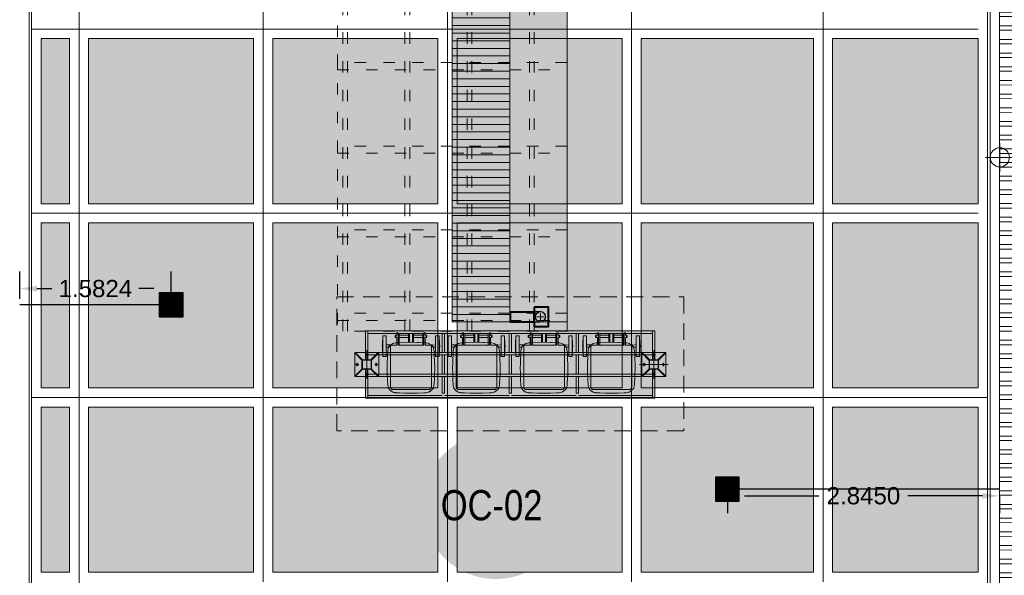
# Model space of a CAD drawing. Header units: millimetres. Extents: x -8931983 to 9630244, y 4 to 18563053.
# Tile 42 of 256: x 349123.31 to 349133.6, y 9281931.44 to 9281937.25. Entities that reach past the tile are written whole.
import ezdxf

# ---------------------------------------------------------------- set-up
doc = ezdxf.new("R2010")
doc.units = ezdxf.units.MM
for name, pattern in [('ACAD_ISO03W100', [30, 12, -18]), ('DASHDOT', [25.4, 12.7, -6.35, 0, -6.35]), ('DASHDOT2', [12.7, 6.35, -3.175, 0, -3.175]), ('DASHED2', [0.375, 0.25, -0.125])]:
    doc.linetypes.add(name, pattern=pattern)
for name, color, linetype, lineweight in [('.', 7, 'Continuous', 0), ('0_ CUNETAS', 151, 'Continuous', 5), ('0_COTAS 1', 1, 'Continuous', 5), ('0_EST. METALICA', 61, 'Continuous', 9), ('0_PROYECCIONES 1', 1, 'DASHED2', 0), ('13.-ALE_PRESENTACION', 7, 'Continuous', 0), ('CUNETAS', 5, 'Continuous', 0), ('EJES', 8, 'DASHDOT2', 9), ('G-ANNO-DIMS', 7, 'Continuous', 5), ('L-EJE', 40, 'DASHDOT', 9), ('L-FINA', 8, 'Continuous', 9), ('LEST 02', 5, 'Continuous', 20), ('LMURO ALTO', 7, 'Continuous', 40), ('LPROYECCION', 7, 'ACAD_ISO03W100', 5), ('placa', 8, 'Continuous', 9), ('SECTOR 1 - 1P - Estructura metalica 03', 3, 'Continuous', 5), ('TEXTO AMBIENTES', 7, 'Continuous', 30), ('vereda', 254, 'Continuous', 5), ('yellow', 2, 'Continuous', 20)]:
    doc.layers.add(name, color=color, linetype=linetype, lineweight=lineweight)
for name, color, linetype, lineweight, true_color in [('0_PISOS', 252, 'Continuous', 0, 0x8a8a8a), ('LHATCH', 254, 'Continuous', 5, 0xcfcfcf), ('mobiliarioPRONIED', 251, 'Continuous', 0, 0x656565), ('PISO Cemento pulido', 254, 'Continuous', 5, 0xd1d1d1), ('T. ACHURADO-0.5', 8, 'Continuous', 5, 0x7d7d7d)]:
    doc.layers.add(name, color=color, linetype=linetype, lineweight=lineweight, true_color=true_color)
for name, color, linetype in [('C-ROAD-MARK', 212, 'Continuous'), ('Lineas', 7, 'Continuous'), ('manzanas', 2, 'Continuous')]:
    doc.layers.add(name, color=color, linetype=linetype)
doc.styles.add('Cota B', font='swissck.ttf')
doc.styles.get("Standard").update_dxf_attribs({"font": 'arial.ttf'})
doc.dimstyles.get("Standard").update_dxf_attribs({"dimtxt": 0.18, "dimasz": 0.18, "dimexe": 0.18, "dimexo": 0.0625, "dimgap": 0.09, "dimtad": 0, "dimtih": 1, "dimtoh": 1, "dimdec": 4, "dimzin": 0, "dimdsep": 46, "dimtxsty": 'Standard', "dimcen": 0.09, "dimadec": 0, "dimazin": 0, "dimtfac": 1, "dimtdec": 4, "dimtofl": 0, "dimtmove": 0, "dimatfit": 3, "dimfxl": 1, "dimtolj": 1, "dimtzin": 0, "dimarcsym": 0})

# ---------------------------------------------------------------- blocks, each defined once
blk = doc.blocks.new('ABRAZADERA CNALTA PLUVIAL')
for points in [[(0, 0.065), (0, 0.105)], [(0, 0.065), (-0.04, 0.065)], [(0, 0.065), (0, 0.025)], [(0, 0.065), (0.04, 0.065)]]:
    blk.add_lwpolyline(points)
at = {"layer": 'LEST 02', "color": 250, "lineweight": 18}
blk.add_line((0.065, 0.008), (0.073, 0.008), dxfattribs=at)
blk.add_lwpolyline([(0.082, 0.003), (0.055, 0.003), (0.055, 0.065, 0.414214), (0, 0.12, 0.414214), (-0.055, 0.065), (-0.055, 0.003), (-0.082, 0.003), (-0.082, 0), (-0.052, 0), (-0.052, 0.065, -1), (0.052, 0.065), (0.052, 0), (0.082, 0)], format="xyb", close=True, dxfattribs=at)
for points in [[(-0.078, 0.003), (-0.078, 0.008), (-0.073, 0.008)], [(-0.065, 0.003), (-0.065, 0.008), (-0.073, 0.008), (-0.073, 0.003)], [(-0.065, 0.008), (-0.06, 0.008), (-0.06, 0.003)], [(0.065, 0.003), (0.065, 0.008), (0.06, 0.008), (0.06, 0.003)], [(0.078, 0.003), (0.078, 0.008), (0.073, 0.008), (0.073, 0.003)]]:
    blk.add_lwpolyline(points, dxfattribs=at)
at = {"layer": 'LEST 02'}
blk.add_circle((0, 0.065), 0.0524, dxfattribs=at)
blk = doc.blocks.new('falsaa1')
at = {"true_color": 0xffffff}
h = blk.add_hatch(color=7, dxfattribs=at)
h.dxf.hatch_style = 1
h.paths.add_polyline_path([(2294.534, 1750.568), (2294.534, 1750.418), (2294.734, 1750.418), (2294.734, 1750.568)])
at = {"layer": 'LMURO ALTO'}
blk.add_lwpolyline([(2294.534, 1750.568), (2294.734, 1750.568), (2294.734, 1750.418), (2294.534, 1750.418)], close=True, dxfattribs=at)
at = {"layer": 'LEST 02', "lineweight": 18, "rotation": 180}
blk.add_blockref('ABRAZADERA CNALTA PLUVIAL', (2294.634, 1750.568), dxfattribs=at)
blk = doc.blocks.new('GHDDDHFHD')
at = {"layer": '.'}
h = blk.add_hatch(color=256, dxfattribs=at)
h.set_gradient(color1=(199, 200, 202), color2=(199, 200, 202))
h.paths.add_polyline_path([(-133.97, 3.385), (-137.55, 3.385), (-137.55, 2.785), (-133.97, 2.785)])
h = blk.add_hatch(color=256, dxfattribs=at)
h.set_gradient(color1=(215, 235, 210), color2=(215, 235, 210))
h.paths.add_polyline_path([(-137.722, 2.785), (-137.722, 2.185), (-133.97, 2.185), (-133.97, 2.785)])
h = blk.add_hatch(color=256, dxfattribs=at)
h.set_gradient(color1=(99, 100, 102), color2=(99, 100, 102))
h.paths.add_polyline_path([(-134.07, 2.529), (-133.97, 2.529), (-133.97, 2.779), (-134.07, 2.779)])
at = {"layer": 'LHATCH', "true_color": 0x939598}
h = blk.add_hatch(dxfattribs=at)
h.set_pattern_fill('ANSI31', color=252, scale=0.025, angle=45, style=0)
h.set_pattern_definition([(90, (-150.439955, 0.78331), (-0.079375, 0), [])])
h.paths.add_polyline_path([(-133.97, 3.385), (-137.55, 3.385), (-137.55, 2.785), (-133.97, 2.785)])
at = {"layer": 'LHATCH', "color": 252, "true_color": 0x939598}
for points in [[(-137.55, 3.385), (-133.97, 3.385), (-133.97, 2.785), (-137.55, 2.785)], [(-137.722, 2.185), (-133.97, 2.185), (-133.97, 2.785), (-137.722, 2.785)]]:
    blk.add_lwpolyline(points, close=True, dxfattribs=at)
at = {"layer": 'LMURO ALTO'}
blk.add_lwpolyline([(-134.07, 2.779), (-133.97, 2.779), (-133.97, 2.529), (-134.07, 2.529), (-134.07, 2.779)], dxfattribs=at)
at = {"layer": 'LPROYECCION', "color": 252, "ltscale": 0.01, "true_color": 0x939598}
for p, q in [((-137.663, 4.585), (-133.873, 4.585)), ((-133.873, 2.185), (-133.873, 4.585)), ((-133.873, 2.185), (-137.55, 2.185))]:
    blk.add_line(p, q, dxfattribs=at)
for points in [[(-133.873, 4.529), (-137.663, 4.529)], [(-133.873, 4.479), (-137.663, 4.479)], [(-133.873, 3.879), (-137.663, 3.879)], [(-133.873, 3.829), (-137.663, 3.829)], [(-133.873, 3.229), (-146.083, 3.229)], [(-133.873, 3.179), (-146.083, 3.179)], [(-133.873, 2.579), (-137.663, 2.579)], [(-133.873, 2.529), (-137.663, 2.529)]]:
    blk.add_lwpolyline(points, dxfattribs=at)
for points in [[(-136.602, 4.585), (-136.602, 2.185), (-136.677, 2.185), (-136.677, 4.585)], [(-135.729, 4.585), (-135.729, 2.185), (-135.804, 2.185), (-135.804, 4.585)], [(-134.856, 4.585), (-134.856, 2.185), (-134.931, 2.185), (-134.931, 4.585)], [(-133.983, 4.585), (-133.983, 2.185), (-134.058, 2.185), (-134.058, 4.585)]]:
    blk.add_lwpolyline(points, close=True, dxfattribs=at)
at = {"layer": 'T. ACHURADO-0.5'}
for p, q in [((-137.122, 2.785), (-133.97, 2.785)), ((-133.97, 2.785), (-133.97, 2.185))]:
    blk.add_line(p, q, dxfattribs=at)
at = {"layer": 'manzanas'}
blk.add_blockref('falsaa1', (-2428.655, -1748.039), dxfattribs=at)
blk = doc.blocks.new('red drenaje')
at = {"layer": '0_ CUNETAS', "lineweight": 0}
h = blk.add_hatch(dxfattribs=at)
h.set_pattern_fill('ANSI32', color=256, scale=0.015, angle=135)
h.set_pattern_definition([(180, (7.4, 110.9101), (0, -0.142875), []), (180, (7.35238, 110.95773), (0, -0.142875), [])])
h.paths.add_polyline_path([(-17.48, 13.093), (-17.08, 13.093), (-17.08, 69.905), (-17.48, 69.905)])
for p, q in [((-17.58, 70.028), (-17.58, 13.093)), ((-17.48, 69.905), (-17.48, 13.6)), ((-27.62, 13.068), (-27.62, 32.247))]:
    blk.add_line(p, q, dxfattribs=at)
blk.add_lwpolyline([(-17.48, 69.905), (-17.08, 69.905), (-17.08, 13.093), (-17.48, 13.093), (-17.48, 69.905)], dxfattribs=at)
blk = doc.blocks.new('TCACHO')
at = {"layer": '0_PISOS'}
for p, q in [((332678.325, 9290361.048), (332678.325, 9290361.048)), ((332678.325, 9290361.048), (332678.361, 9290361.048)), ((332678.325, 9290361.044), (332678.325, 9290361.048)), ((332678.361, 9290361.048), (332678.325, 9290361.048)), ((332678.325, 9290361.044), (332678.325, 9290360.832)), ((332678.361, 9290361.048), (332678.361, 9290361.048)), ((332678.361, 9290361.048), (332678.361, 9290360.948)), ((332678.878, 9290361.048), (332678.878, 9290361.048)), ((332678.914, 9290361.048), (332678.878, 9290361.048)), ((332678.914, 9290361.048), (332678.878, 9290361.048)), ((332678.878, 9290361.048), (332678.878, 9290361.01)), ((332678.914, 9290361.048), (332678.914, 9290361.048)), ((332678.914, 9290360.832), (332678.914, 9290361.048)), ((332678.319, 9290360.948), (332678.319, 9290360.949)), ((332678.319, 9290360.949), (332678.322, 9290360.949)), ((332678.319, 9290360.948), (332678.322, 9290360.949)), ((332678.319, 9290360.931), (332678.319, 9290360.948)), ((332678.324, 9290360.999), (332678.322, 9290360.999)), ((332678.322, 9290360.999), (332678.322, 9290360.952)), ((332678.322, 9290360.949), (332678.322, 9290360.952)), ((332678.322, 9290360.95), (332678.322, 9290360.952)), ((332678.322, 9290360.95), (332678.322, 9290360.949)), ((332678.322, 9290360.949), (332678.322, 9290360.949)), ((332678.322, 9290360.949), (332678.322, 9290360.949)), ((332678.322, 9290360.949), (332678.322, 9290360.949)), ((332678.324, 9290360.999), (332678.325, 9290360.997)), ((332678.398, 9290360.951), (332678.361, 9290360.948)), ((332678.361, 9290360.945), (332678.361, 9290360.948)), ((332678.361, 9290360.948), (332678.361, 9290360.948)), ((332678.361, 9290360.948), (332678.361, 9290360.945)), ((332678.361, 9290360.934), (332678.361, 9290360.945)), ((332678.361, 9290360.934), (332678.361, 9290360.945)), ((332678.39, 9290360.931), (332678.399, 9290360.943)), ((332678.398, 9290360.94), (332678.39, 9290360.931)), ((332678.398, 9290360.951), (332678.405, 9290360.951)), ((332678.398, 9290360.951), (332678.402, 9290360.951)), ((332678.398, 9290360.94), (332678.403, 9290360.946)), ((332678.398, 9290360.94), (332678.402, 9290360.945)), ((332678.401, 9290360.945), (332678.399, 9290360.943)), ((332678.404, 9290360.951), (332678.401, 9290360.945)), ((332678.402, 9290360.951), (332678.402, 9290360.951)), ((332678.405, 9290360.951), (332678.402, 9290360.945)), ((332678.402, 9290360.951), (332678.404, 9290360.951)), ((332678.403, 9290360.946), (332678.405, 9290360.949)), ((332678.405, 9290360.951), (332678.404, 9290360.951)), ((332678.405, 9290360.949), (332678.428, 9290360.963)), ((332678.428, 9290360.963), (332678.433, 9290360.966)), ((332678.433, 9290360.966), (332678.457, 9290360.972)), ((332678.457, 9290360.972), (332678.463, 9290360.973)), ((332678.463, 9290360.973), (332678.536, 9290360.977)), ((332678.536, 9290360.977), (332678.552, 9290360.978)), ((332678.619, 9290360.98), (332678.552, 9290360.978)), ((332678.619, 9290360.98), (332678.751, 9290360.975)), ((332678.751, 9290360.975), (332678.78, 9290360.973)), ((332678.78, 9290360.973), (332678.804, 9290360.968)), ((332678.804, 9290360.968), (332678.809, 9290360.967)), ((332678.809, 9290360.967), (332678.831, 9290360.954)), ((332678.831, 9290360.954), (332678.835, 9290360.95)), ((332678.835, 9290360.95), (332678.851, 9290360.929)), ((332678.878, 9290360.951), (332678.837, 9290360.951)), ((332678.837, 9290360.951), (332678.837, 9290360.951)), ((332678.84, 9290360.945), (332678.837, 9290360.951)), ((332678.837, 9290360.951), (332678.849, 9290360.934)), ((332678.837, 9290360.951), (332678.875, 9290360.951)), ((332678.84, 9290360.945), (332678.848, 9290360.934)), ((332678.875, 9290360.951), (332678.875, 9290360.951)), ((332678.875, 9290360.951), (332678.878, 9290360.95)), ((332678.875, 9290360.951), (332678.875, 9290360.951)), ((332678.878, 9290361.01), (332678.878, 9290360.981)), ((332678.878, 9290360.981), (332678.878, 9290360.951)), ((332678.878, 9290360.95), (332678.878, 9290360.951)), ((332678.878, 9290360.95), (332678.878, 9290360.94)), ((332678.878, 9290360.93), (332678.878, 9290360.94)), ((332678.878, 9290360.94), (332678.878, 9290360.93)), ((332678.878, 9290360.94), (332678.878, 9290360.94)), ((332678.878, 9290360.94), (332678.878, 9290360.93)), ((332678.914, 9290360.999), (332678.917, 9290361.001)), ((332678.914, 9290360.997), (332678.917, 9290361.001)), ((332678.914, 9290360.997), (332678.914, 9290360.999)), ((332678.917, 9290361.001), (332678.917, 9290361.001)), ((332678.917, 9290361.001), (332678.917, 9290361.001)), ((332678.917, 9290361.001), (332678.917, 9290361.001)), ((332678.917, 9290360.973), (332678.917, 9290361.001)), ((332678.917, 9290360.971), (332678.917, 9290360.973)), ((332678.917, 9290360.949), (332678.917, 9290360.971)), ((332678.917, 9290360.949), (332678.917, 9290360.949)), ((332678.917, 9290360.949), (332678.919, 9290360.949)), ((332678.917, 9290360.949), (332678.919, 9290360.949)), ((332678.919, 9290360.948), (332678.918, 9290360.937)), ((332678.918, 9290360.937), (332678.919, 9290360.94)), ((332678.919, 9290360.949), (332678.919, 9290360.949)), ((332678.919, 9290360.949), (332678.919, 9290360.949)), ((332678.919, 9290360.949), (332678.919, 9290360.948)), ((332678.919, 9290360.949), (332678.919, 9290360.949)), ((332678.919, 9290360.94), (332678.919, 9290360.948)), ((332678.319, 9290360.931), (332678.319, 9290360.931)), ((332678.319, 9290360.931), (332678.321, 9290360.931)), ((332678.321, 9290360.931), (332678.319, 9290360.931)), ((332678.322, 9290360.932), (332678.321, 9290360.931)), ((332678.322, 9290360.887), (332678.322, 9290360.932)), ((332678.322, 9290360.887), (332678.322, 9290360.879)), ((332678.322, 9290360.879), (332678.322, 9290360.887)), ((332678.322, 9290360.879), (332678.322, 9290360.879)), ((332678.325, 9290360.879), (332678.322, 9290360.879)), ((332678.325, 9290360.879), (332678.322, 9290360.879)), ((332678.325, 9290360.879), (332678.325, 9290360.864)), ((332678.325, 9290360.864), (332678.325, 9290360.847)), ((332678.325, 9290360.847), (332678.325, 9290360.832)), ((332678.361, 9290360.934), (332678.361, 9290360.934)), ((332678.361, 9290360.93), (332678.361, 9290360.934)), ((332678.361, 9290360.93), (332678.361, 9290360.934)), ((332678.363, 9290360.929), (332678.361, 9290360.93)), ((332678.361, 9290360.93), (332678.361, 9290360.93)), ((332678.361, 9290360.929), (332678.361, 9290360.93)), ((332678.361, 9290360.929), (332678.388, 9290360.929)), ((332678.361, 9290360.912), (332678.361, 9290360.929)), ((332678.361, 9290360.832), (332678.361, 9290360.912)), ((332678.386, 9290360.929), (332678.363, 9290360.929)), ((332678.371, 9290360.707), (332678.375, 9290360.841)), ((332678.375, 9290360.841), (332678.377, 9290360.889)), ((332678.377, 9290360.889), (332678.383, 9290360.916)), ((332678.383, 9290360.916), (332678.384, 9290360.925)), ((332678.384, 9290360.925), (332678.388, 9290360.929)), ((332678.386, 9290360.929), (332678.386, 9290360.929)), ((332678.388, 9290360.929), (332678.386, 9290360.929)), ((332678.388, 9290360.929), (332678.39, 9290360.931)), ((332678.388, 9290360.929), (332678.39, 9290360.931)), ((332678.388, 9290360.929), (332678.388, 9290360.929)), ((332678.388, 9290360.929), (332678.388, 9290360.929)), ((332678.853, 9290360.929), (332678.848, 9290360.934)), ((332678.853, 9290360.929), (332678.849, 9290360.934)), ((332678.851, 9290360.929), (332678.853, 9290360.926)), ((332678.878, 9290360.929), (332678.853, 9290360.929)), ((332678.853, 9290360.929), (332678.853, 9290360.929)), ((332678.875, 9290360.929), (332678.853, 9290360.929)), ((332678.853, 9290360.926), (332678.855, 9290360.924)), ((332678.855, 9290360.924), (332678.856, 9290360.918)), ((332678.856, 9290360.918), (332678.862, 9290360.892)), ((332678.862, 9290360.892), (332678.867, 9290360.758)), ((332678.875, 9290360.929), (332678.875, 9290360.929)), ((332678.876, 9290360.929), (332678.875, 9290360.929)), ((332678.876, 9290360.929), (332678.878, 9290360.93)), ((332678.878, 9290360.929), (332678.878, 9290360.93)), ((332678.878, 9290360.93), (332678.878, 9290360.93)), ((332678.878, 9290360.907), (332678.878, 9290360.929)), ((332678.878, 9290360.907), (332678.878, 9290360.832)), ((332678.914, 9290360.881), (332678.914, 9290360.871)), ((332678.914, 9290360.881), (332678.917, 9290360.881)), ((332678.914, 9290360.847), (332678.914, 9290360.871)), ((332678.914, 9290360.832), (332678.914, 9290360.847)), ((332678.918, 9290360.937), (332678.917, 9290360.931)), ((332678.917, 9290360.931), (332678.917, 9290360.931)), ((332678.917, 9290360.931), (332678.917, 9290360.931)), ((332678.917, 9290360.931), (332678.917, 9290360.931)), ((332678.917, 9290360.931), (332678.917, 9290360.881)), ((332678.361, 9290360.832), (332678.325, 9290360.832)), ((332678.325, 9290360.832), (332678.325, 9290360.832)), ((332678.325, 9290360.832), (332678.361, 9290360.832)), ((332678.361, 9290360.832), (332678.361, 9290360.832)), ((332678.867, 9290360.758), (332678.868, 9290360.709)), ((332678.878, 9290360.832), (332678.878, 9290360.832)), ((332678.914, 9290360.832), (332678.878, 9290360.832)), ((332678.878, 9290360.832), (332678.914, 9290360.832)), ((332678.914, 9290360.832), (332678.914, 9290360.832)), ((332678.371, 9290360.707), (332678.372, 9290360.64)), ((332678.373, 9290360.613), (332678.372, 9290360.64)), ((332678.867, 9290360.659), (332678.864, 9290360.582)), ((332678.868, 9290360.709), (332678.867, 9290360.659)), ((332678.377, 9290360.536), (332678.373, 9290360.613)), ((332678.379, 9290360.527), (332678.377, 9290360.536)), ((332678.385, 9290360.501), (332678.379, 9290360.527)), ((332678.862, 9290360.536), (332678.857, 9290360.51)), ((332678.864, 9290360.582), (332678.862, 9290360.536)), ((332678.4, 9290360.482), (332678.385, 9290360.501)), ((332678.404, 9290360.475), (332678.4, 9290360.482)), ((332678.406, 9290360.474), (332678.404, 9290360.475)), ((332678.407, 9290360.474), (332678.406, 9290360.474)), ((332678.407, 9290360.474), (332678.407, 9290360.474)), ((332678.407, 9290360.474), (332678.434, 9290360.458)), ((332678.432, 9290360.459), (332678.407, 9290360.474)), ((332678.432, 9290360.459), (332678.434, 9290360.458)), ((332678.435, 9290360.458), (332678.432, 9290360.459)), ((332678.434, 9290360.458), (332678.463, 9290360.451)), ((332678.462, 9290360.452), (332678.435, 9290360.458)), ((332678.47, 9290360.452), (332678.462, 9290360.452)), ((332678.552, 9290360.446), (332678.463, 9290360.451)), ((332678.485, 9290360.451), (332678.47, 9290360.452)), ((332678.552, 9290360.447), (332678.485, 9290360.451)), ((332678.569, 9290360.447), (332678.552, 9290360.447)), ((332678.552, 9290360.446), (332678.619, 9290360.445)), ((332678.619, 9290360.446), (332678.569, 9290360.447)), ((332678.67, 9290360.447), (332678.619, 9290360.446)), ((332678.687, 9290360.446), (332678.619, 9290360.445)), ((332678.739, 9290360.45), (332678.67, 9290360.447)), ((332678.687, 9290360.446), (332678.779, 9290360.451)), ((332678.781, 9290360.452), (332678.739, 9290360.45)), ((332678.779, 9290360.451), (332678.808, 9290360.458)), ((332678.783, 9290360.453), (332678.781, 9290360.452)), ((332678.81, 9290360.459), (332678.783, 9290360.453)), ((332678.808, 9290360.458), (332678.81, 9290360.459)), ((332678.81, 9290360.459), (332678.834, 9290360.474)), ((332678.816, 9290360.463), (332678.81, 9290360.459)), ((332678.836, 9290360.475), (332678.816, 9290360.463)), ((332678.841, 9290360.482), (332678.836, 9290360.475)), ((332678.855, 9290360.501), (332678.841, 9290360.482)), ((332678.857, 9290360.51), (332678.855, 9290360.501))]:
    blk.add_line(p, q, dxfattribs=at)
at = {"layer": 'mobiliarioPRONIED', "extrusion": (-5.08392e-06, -1.10474e-06, 1), "elevation": -11.955}
for points in [[(332678.472, 9290360.95), (332678.472, 9290360.95), (332678.472, 9290361.03), (332678.46, 9290361.03), (332678.454, 9290361.036), (332678.454, 9290361.048), (332678.46, 9290361.054), (332678.472, 9290361.054), (332678.472, 9290361.078), (332678.484, 9290361.078), (332678.484, 9290360.95)], [(332678.46, 9290361.054), (332678.46, 9290361.03)], [(332678.484, 9290361.072), (332678.496, 9290361.072), (332678.496, 9290360.95)], [(332678.592, 9290361.054), (332678.496, 9290361.054)], [(332678.592, 9290360.98), (332678.592, 9290361.072), (332678.604, 9290361.072), (332678.604, 9290360.98)], [(332678.646, 9290360.98), (332678.646, 9290361.072), (332678.634, 9290361.072), (332678.634, 9290360.98)], [(332678.646, 9290361.054), (332678.741, 9290361.054)], [(332678.753, 9290361.072), (332678.741, 9290361.072), (332678.741, 9290360.95)], [(332678.753, 9290360.95), (332678.753, 9290361.078), (332678.765, 9290361.078), (332678.765, 9290361.054), (332678.778, 9290361.054), (332678.778, 9290361.03), (332678.765, 9290361.03), (332678.765, 9290360.95)], [(332678.778, 9290361.03), (332678.784, 9290361.036), (332678.784, 9290361.048), (332678.778, 9290361.054)], [(332678.484, 9290360.95), (332678.753, 9290360.95)], [(332678.496, 9290361.03), (332678.592, 9290361.03)], [(332678.741, 9290361.03), (332678.646, 9290361.03)]]:
    blk.add_lwpolyline(points, dxfattribs=at)
blk.add_lwpolyline([(332678.765, 9290360.95), (332678.82, 9290360.95, -0.414214), (332678.832, 9290360.938), (332678.832, 9290360.515, -0.4086), (332678.803, 9290360.485), (332678.435, 9290360.485, -0.4086), (332678.405, 9290360.515), (332678.405, 9290360.938, -0.414213), (332678.417, 9290360.95), (332678.472, 9290360.95)], format="xyb", dxfattribs=at)
blk = doc.blocks.new('punto.ecologico')
at = {"true_color": 0xffffff}
h = blk.add_hatch(color=7, dxfattribs=at)
h.dxf.hatch_style = 1
h.paths.add_polyline_path([(332674.258, 9290359.688), (332674.258, 9290359.463), (332674.145, 9290359.463), (332674.145, 9290359.213), (332674.258, 9290359.213), (332674.258, 9290358.988), (332677.283, 9290358.987), (332677.283, 9290359.213), (332677.395, 9290359.213), (332677.395, 9290359.463), (332677.283, 9290359.463), (332677.283, 9290359.688)])
at = {"layer": '0_EST. METALICA', "ltscale": 0.3}
for points in [[(332674.258, 9290359.688), (332674.283, 9290359.688), (332674.283, 9290359.388), (332674.258, 9290359.388)], [(332674.283, 9290359.663), (332677.258, 9290359.663), (332677.258, 9290359.688), (332674.283, 9290359.688)], [(332675.058, 9290359.663), (332675.083, 9290359.663), (332675.083, 9290359.463), (332675.058, 9290359.463)], [(332675.758, 9290359.663), (332675.783, 9290359.663), (332675.783, 9290359.463), (332675.758, 9290359.463)], [(332676.458, 9290359.663), (332676.483, 9290359.663), (332676.483, 9290359.463), (332676.458, 9290359.463)], [(332677.283, 9290359.688), (332677.258, 9290359.688), (332677.258, 9290359.388), (332677.283, 9290359.388)], [(332674.283, 9290359.463), (332677.258, 9290359.463), (332677.258, 9290359.438), (332674.283, 9290359.438)], [(332675.058, 9290359.438), (332675.083, 9290359.438), (332675.083, 9290359.238), (332675.058, 9290359.238)], [(332675.758, 9290359.438), (332675.783, 9290359.438), (332675.783, 9290359.238), (332675.758, 9290359.238)], [(332676.458, 9290359.438), (332676.483, 9290359.438), (332676.483, 9290359.238), (332676.458, 9290359.238)], [(332674.258, 9290358.988), (332674.283, 9290358.988), (332674.283, 9290359.288), (332674.258, 9290359.288)], [(332677.258, 9290359.213), (332674.283, 9290359.213), (332674.283, 9290359.238), (332677.258, 9290359.238)], [(332675.058, 9290359.213), (332675.083, 9290359.213), (332675.083, 9290359.038), (332675.058, 9290359.038)], [(332675.758, 9290359.213), (332675.783, 9290359.213), (332675.783, 9290359.038), (332675.758, 9290359.038)], [(332676.458, 9290359.213), (332676.483, 9290359.213), (332676.483, 9290359.038), (332676.458, 9290359.038)], [(332677.283, 9290358.988), (332677.258, 9290358.988), (332677.258, 9290359.288), (332677.283, 9290359.288)]]:
    blk.add_lwpolyline(points, close=True, dxfattribs=at)
at = {"layer": '0_EST. METALICA'}
for points in [[(332674.282, 9290359.438), (332674.276, 9290359.428), (332674.265, 9290359.428), (332674.259, 9290359.438), (332674.265, 9290359.447), (332674.276, 9290359.447)], [(332677.282, 9290359.438), (332677.276, 9290359.428), (332677.265, 9290359.428), (332677.259, 9290359.438), (332677.265, 9290359.447), (332677.276, 9290359.447)], [(332674.17, 9290359.349), (332674.18, 9290359.343), (332674.18, 9290359.332), (332674.17, 9290359.327), (332674.161, 9290359.332), (332674.161, 9290359.343)], [(332674.37, 9290359.349), (332674.361, 9290359.343), (332674.361, 9290359.332), (332674.37, 9290359.327), (332674.38, 9290359.332), (332674.38, 9290359.343)], [(332677.17, 9290359.349), (332677.18, 9290359.343), (332677.18, 9290359.332), (332677.17, 9290359.327), (332677.161, 9290359.332), (332677.161, 9290359.343)], [(332677.37, 9290359.349), (332677.361, 9290359.343), (332677.361, 9290359.332), (332677.37, 9290359.327), (332677.38, 9290359.332), (332677.38, 9290359.343)], [(332674.282, 9290359.238), (332674.276, 9290359.247), (332674.265, 9290359.247), (332674.259, 9290359.238), (332674.265, 9290359.228), (332674.276, 9290359.228)], [(332677.282, 9290359.238), (332677.276, 9290359.247), (332677.265, 9290359.247), (332677.259, 9290359.238), (332677.265, 9290359.228), (332677.276, 9290359.228)]]:
    blk.add_lwpolyline(points, close=True, dxfattribs=at)
at = {"layer": '0_EST. METALICA', "ltscale": 0.3}
for points in [[(332675.058, 9290359.013), (332674.283, 9290359.013), (332674.283, 9290358.988), (332677.258, 9290358.988), (332677.258, 9290359.013), (332676.483, 9290359.013)], [(332675.758, 9290359.013), (332675.083, 9290359.013)], [(332676.458, 9290359.013), (332675.783, 9290359.013)]]:
    blk.add_lwpolyline(points, dxfattribs=at)
at = {"layer": '0_PROYECCIONES 1', "color": 30, "ltscale": 0.7, "true_color": 0xf26722}
blk.add_lwpolyline([(332673.958, 9290358.645), (332677.583, 9290358.645), (332677.583, 9290360.045), (332673.958, 9290360.045)], close=True, dxfattribs=at)
at = {"layer": 'EJES', "lineweight": 0}
for points in [[(332674.27, 9290359.188), (332674.27, 9290359.488)], [(332677.27, 9290359.188), (332677.27, 9290359.488)], [(332674.12, 9290359.338), (332674.42, 9290359.338)]]:
    blk.add_lwpolyline(points, dxfattribs=at)
at = {"layer": 'L-EJE'}
for p, q in [((332674.259, 9290359.438), (332674.282, 9290359.438)), ((332674.27, 9290359.428), (332674.27, 9290359.447)), ((332677.259, 9290359.438), (332677.282, 9290359.438)), ((332677.27, 9290359.428), (332677.27, 9290359.447)), ((332674.18, 9290359.338), (332674.161, 9290359.338)), ((332674.17, 9290359.327), (332674.17, 9290359.349)), ((332674.361, 9290359.338), (332674.38, 9290359.338)), ((332674.37, 9290359.327), (332674.37, 9290359.349)), ((332677.18, 9290359.338), (332677.161, 9290359.338)), ((332677.17, 9290359.327), (332677.17, 9290359.349)), ((332677.361, 9290359.338), (332677.38, 9290359.338)), ((332677.37, 9290359.327), (332677.37, 9290359.349)), ((332674.259, 9290359.238), (332674.282, 9290359.238)), ((332674.27, 9290359.247), (332674.27, 9290359.228)), ((332677.259, 9290359.238), (332677.282, 9290359.238)), ((332677.27, 9290359.247), (332677.27, 9290359.228))]:
    blk.add_line(p, q, dxfattribs=at)
at = {"layer": 'L-FINA'}
for centre, radius in [((332674.27, 9290359.438), 0.00953), ((332674.27, 9290359.438), 0.00633), ((332677.27, 9290359.438), 0.00953), ((332677.27, 9290359.438), 0.00633), ((332674.17, 9290359.338), 0.00953), ((332674.17, 9290359.338), 0.00633), ((332674.37, 9290359.338), 0.00953), ((332674.37, 9290359.338), 0.00633), ((332677.17, 9290359.338), 0.00953), ((332677.17, 9290359.338), 0.00633), ((332677.37, 9290359.338), 0.00953), ((332677.37, 9290359.338), 0.00633), ((332674.27, 9290359.238), 0.00953), ((332674.27, 9290359.238), 0.00633), ((332677.27, 9290359.238), 0.00953), ((332677.27, 9290359.238), 0.00633)]:
    blk.add_circle(centre, radius, dxfattribs=at)
at = {"layer": 'placa'}
for points in [[(332674.254, 9290359.438), (332674.287, 9290359.438)], [(332674.27, 9290359.421), (332674.27, 9290359.455)], [(332677.254, 9290359.438), (332677.287, 9290359.438)], [(332677.27, 9290359.421), (332677.27, 9290359.455)], [(332674.187, 9290359.338), (332674.154, 9290359.338)], [(332674.17, 9290359.321), (332674.17, 9290359.355)], [(332674.354, 9290359.338), (332674.387, 9290359.338)], [(332674.37, 9290359.321), (332674.37, 9290359.355)], [(332677.187, 9290359.338), (332677.154, 9290359.338)], [(332677.17, 9290359.321), (332677.17, 9290359.355)], [(332677.354, 9290359.338), (332677.387, 9290359.338)], [(332677.37, 9290359.321), (332677.37, 9290359.355)], [(332674.254, 9290359.238), (332674.287, 9290359.238)], [(332674.27, 9290359.255), (332674.27, 9290359.221)], [(332677.254, 9290359.238), (332677.287, 9290359.238)], [(332677.27, 9290359.255), (332677.27, 9290359.221)]]:
    blk.add_lwpolyline(points, dxfattribs=at)
for centre in [(332674.27, 9290359.438), (332677.27, 9290359.438), (332674.17, 9290359.338), (332674.37, 9290359.338), (332677.17, 9290359.338), (332677.37, 9290359.338), (332674.27, 9290359.238), (332677.27, 9290359.238)]:
    blk.add_circle(centre, 0.0107, dxfattribs=at)
at = {"layer": 'SECTOR 1 - 1P - Estructura metalica 03'}
for points in [[(332674.225, 9290359.388), (332674.315, 9290359.388, -0.414214), (332674.32, 9290359.383), (332674.32, 9290359.293, -0.414214), (332674.315, 9290359.288), (332674.225, 9290359.288, -0.414214), (332674.22, 9290359.293), (332674.22, 9290359.383, -0.414214)], [(332674.225, 9290359.384), (332674.315, 9290359.384, -0.414214), (332674.316, 9290359.383), (332674.316, 9290359.293, -0.414214), (332674.315, 9290359.292), (332674.225, 9290359.292, -0.414214), (332674.224, 9290359.293), (332674.224, 9290359.383, -0.414214)], [(332677.315, 9290359.388), (332677.225, 9290359.388, 0.414214), (332677.22, 9290359.383), (332677.22, 9290359.293, 0.414214), (332677.225, 9290359.288), (332677.315, 9290359.288, 0.414214), (332677.32, 9290359.293), (332677.32, 9290359.383, 0.414214)], [(332677.315, 9290359.384), (332677.225, 9290359.384, 0.414214), (332677.224, 9290359.383), (332677.224, 9290359.293, 0.414214), (332677.225, 9290359.292), (332677.315, 9290359.292, 0.414214), (332677.316, 9290359.293), (332677.316, 9290359.383, 0.414214)]]:
    blk.add_lwpolyline(points, format="xyb", close=True, dxfattribs=at)
at = {"layer": 'yellow'}
for points in [[(332674.395, 9290359.463), (332674.395, 9290359.213), (332674.145, 9290359.213), (332674.145, 9290359.463)], [(332674.15, 9290359.463), (332674.224, 9290359.389), (332674.22, 9290359.384), (332674.145, 9290359.459)], [(332674.391, 9290359.463), (332674.317, 9290359.389), (332674.321, 9290359.384), (332674.395, 9290359.459)], [(332677.145, 9290359.463), (332677.145, 9290359.213), (332677.395, 9290359.213), (332677.395, 9290359.463)], [(332677.15, 9290359.463), (332677.224, 9290359.389), (332677.22, 9290359.384), (332677.145, 9290359.459)], [(332677.391, 9290359.463), (332677.317, 9290359.389), (332677.321, 9290359.384), (332677.395, 9290359.459)], [(332674.15, 9290359.213), (332674.224, 9290359.287), (332674.22, 9290359.291), (332674.145, 9290359.217)], [(332674.391, 9290359.213), (332674.317, 9290359.287), (332674.321, 9290359.291), (332674.395, 9290359.217)], [(332677.15, 9290359.213), (332677.224, 9290359.287), (332677.22, 9290359.291), (332677.145, 9290359.217)], [(332677.391, 9290359.213), (332677.317, 9290359.287), (332677.321, 9290359.291), (332677.395, 9290359.217)]]:
    blk.add_lwpolyline(points, close=True, dxfattribs=at)
at = {"layer": '0_COTAS 1'}
for p in [(-3.905, -1.409), (-3.202, -1.409), (-2.495, -1.409), (-1.811, -1.409)]:
    blk.add_blockref('TCACHO', p, dxfattribs=at)
blk = doc.blocks.new('Cotas de elevación - M_Cota de elevación - Destino rellenado-517392-Nivel 1')
at = {"layer": 'G-ANNO-DIMS'}
for p, q in [((0, -0.0015), (0, 0.0015)), ((-0.0015, 0), (0.013, 0))]:
    blk.add_line(p, q, dxfattribs=at)
blk.add_circle((0, 0), 0.001, dxfattribs=at)
blk = doc.blocks.new('verda bloque 03 pg')
at = {"layer": 'TEXTO AMBIENTES', "xscale": 99.99999999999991, "yscale": 99.99999999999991, "zscale": 99.99999999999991}
blk.add_blockref('Cotas de elevación - M_Cota de elevación - Destino rellenado-517392-Nivel 1', (-16.053, -2.316, 664.369), dxfattribs=at)
blk = doc.blocks.new('SUMIIIDERR')
at = {"layer": '.', "lineweight": 25}
h = blk.add_hatch(color=1, dxfattribs=at)
h.dxf.hatch_style = 1
h.set_gradient(color1=(99, 100, 102), color2=(147, 149, 152), name='INVCYLINDER')
h.paths.add_polyline_path([(-0.125, -0.133), (0.125, -0.133), (0.125, 0.117), (-0.125, 0.117)])
h = blk.add_hatch(color=9, dxfattribs=at)
h.dxf.hatch_style = 1
h.paths.add_polyline_path([(0.12, 0.112), (-0.12, 0.112), (-0.12, 0.105), (0.12, 0.105)])
h.paths.add_polyline_path([(0.12, 0.1), (-0.12, 0.1), (-0.12, 0.095), (0.12, 0.095)])
h.paths.add_polyline_path([(0.12, 0.09), (-0.12, 0.09), (-0.12, 0.085), (0.12, 0.085)])
h.paths.add_polyline_path([(0.12, 0.08), (-0.12, 0.08), (-0.12, 0.075), (0.12, 0.075)])
h.paths.add_polyline_path([(0.12, 0.07), (-0.12, 0.07), (-0.12, 0.065), (0.12, 0.065)])
h.paths.add_polyline_path([(0.12, 0.06), (-0.12, 0.06), (-0.12, 0.055), (0.12, 0.055)])
h.paths.add_polyline_path([(0.12, 0.05), (-0.12, 0.05), (-0.12, 0.045), (0.12, 0.045)])
h.paths.add_polyline_path([(0.12, 0.04), (-0.12, 0.04), (-0.12, 0.035), (0.12, 0.035)])
h.paths.add_polyline_path([(0.12, 0.03), (-0.12, 0.03), (-0.12, 0.025), (0.12, 0.025)])
h.paths.add_polyline_path([(0.12, 0.02), (-0.12, 0.02), (-0.12, 0.015), (0.12, 0.015)])
h.paths.add_polyline_path([(0.12, 0.01), (-0.12, 0.01), (-0.12, 0.005), (0.12, 0.005)])
h.paths.add_polyline_path([(0.12, 0), (-0.12, 0), (-0.12, -0.005), (0.12, -0.005)])
h.paths.add_polyline_path([(0.12, -0.01), (-0.12, -0.01), (-0.12, -0.015), (0.12, -0.015)])
h.paths.add_polyline_path([(0.12, -0.02), (-0.12, -0.02), (-0.12, -0.025), (0.12, -0.025)])
h.paths.add_polyline_path([(0.12, -0.03), (-0.12, -0.03), (-0.12, -0.035), (0.12, -0.035)])
h.paths.add_polyline_path([(0.12, -0.04), (-0.12, -0.04), (-0.12, -0.045), (0.12, -0.045)])
h.paths.add_polyline_path([(0.12, -0.05), (-0.12, -0.05), (-0.12, -0.055), (0.12, -0.055)])
h.paths.add_polyline_path([(0.12, -0.06), (-0.12, -0.06), (-0.12, -0.065), (0.12, -0.065)])
h.paths.add_polyline_path([(0.12, -0.07), (-0.12, -0.07), (-0.12, -0.075), (0.12, -0.075)])
h.paths.add_polyline_path([(0.12, -0.08), (-0.12, -0.08), (-0.12, -0.085), (0.12, -0.085)])
h.paths.add_polyline_path([(0.12, -0.09), (-0.12, -0.09), (-0.12, -0.095), (0.12, -0.095)])
h.paths.add_polyline_path([(0.12, -0.1), (-0.12, -0.1), (-0.12, -0.105), (0.12, -0.105)])
h.paths.add_polyline_path([(0.12, -0.11), (-0.12, -0.11), (-0.12, -0.115), (0.12, -0.115)])
h.paths.add_polyline_path([(0.12, -0.12), (-0.12, -0.12), (-0.12, -0.128), (0.12, -0.128)])
at = {"layer": 'C-ROAD-MARK', "color": 18, "lineweight": 25, "true_color": 0x000000}
for points in [[(0.125, 0.117), (-0.125, 0.117), (-0.125, -0.133), (0.125, -0.133)], [(0.12, 0.112), (-0.12, 0.112), (-0.12, -0.128), (0.12, -0.128)], [(-0.12, 0.105), (0.12, 0.105), (0.12, 0.1), (-0.12, 0.1)], [(-0.12, 0.095), (0.12, 0.095), (0.12, 0.09), (-0.12, 0.09)], [(-0.12, 0.085), (0.12, 0.085), (0.12, 0.08), (-0.12, 0.08)], [(-0.12, 0.075), (0.12, 0.075), (0.12, 0.07), (-0.12, 0.07)], [(-0.12, 0.065), (0.12, 0.065), (0.12, 0.06), (-0.12, 0.06)], [(-0.12, 0.055), (0.12, 0.055), (0.12, 0.05), (-0.12, 0.05)], [(-0.12, 0.045), (0.12, 0.045), (0.12, 0.04), (-0.12, 0.04)], [(-0.12, 0.035), (0.12, 0.035), (0.12, 0.03), (-0.12, 0.03)], [(-0.12, 0.025), (0.12, 0.025), (0.12, 0.02), (-0.12, 0.02)], [(-0.12, 0.015), (0.12, 0.015), (0.12, 0.01), (-0.12, 0.01)], [(-0.12, 0.005), (0.12, 0.005), (0.12, 0), (-0.12, 0)], [(-0.12, -0.005), (0.12, -0.005), (0.12, -0.01), (-0.12, -0.01)], [(-0.12, -0.015), (0.12, -0.015), (0.12, -0.02), (-0.12, -0.02)], [(-0.12, -0.025), (0.12, -0.025), (0.12, -0.03), (-0.12, -0.03)], [(-0.12, -0.035), (0.12, -0.035), (0.12, -0.04), (-0.12, -0.04)], [(-0.12, -0.045), (0.12, -0.045), (0.12, -0.05), (-0.12, -0.05)], [(-0.12, -0.055), (0.12, -0.055), (0.12, -0.06), (-0.12, -0.06)], [(-0.12, -0.065), (0.12, -0.065), (0.12, -0.07), (-0.12, -0.07)], [(-0.12, -0.075), (0.12, -0.075), (0.12, -0.08), (-0.12, -0.08)], [(-0.12, -0.085), (0.12, -0.085), (0.12, -0.09), (-0.12, -0.09)], [(-0.12, -0.095), (0.12, -0.095), (0.12, -0.1), (-0.12, -0.1)], [(-0.12, -0.105), (0.12, -0.105), (0.12, -0.11), (-0.12, -0.11)], [(-0.12, -0.115), (0.12, -0.115), (0.12, -0.12), (-0.12, -0.12)]]:
    blk.add_lwpolyline(points, close=True, dxfattribs=at)
blk = doc.blocks.new('*D3735')
at = {"layer": 'Defpoints', "color": 0, "lineweight": 30, "transparency": 16777216}
for p in [(349123.315, 9281934.437), (349124.897, 9281934.302), (349123.315, 9281934.269)]:
    blk.add_point(p, dxfattribs=at)
at = {"layer": 'Lineas', "color": 0, "lineweight": -2, "transparency": 16777216}
for p, q in [((349123.315, 9281934.332), (349123.315, 9281934.617)), ((349124.897, 9281934.364), (349124.897, 9281934.617)), ((349123.495, 9281934.437), (349123.651, 9281934.437)), ((349124.717, 9281934.437), (349124.561, 9281934.437))]:
    blk.add_line(p, q, dxfattribs=at)
at = {"layer": 'Lineas', "color": 0, "lineweight": 30, "transparency": 16777216}
for points in [[(349123.495, 9281934.467), (349123.495, 9281934.407), (349123.315, 9281934.437)], [(349124.717, 9281934.467), (349124.717, 9281934.407), (349124.897, 9281934.437)]]:
    blk.add_solid(points, dxfattribs=at)
at = {"layer": 'Lineas', "color": 0, "lineweight": 30, "transparency": 16777216, "insert": (349124.106, 9281934.437), "char_height": 0.18, "attachment_point": 5}
blk.add_mtext('\\A1;1.5824', dxfattribs=at)
blk = doc.blocks.new('*D3736')
at = {"layer": 'Defpoints', "color": 0, "lineweight": 30, "transparency": 16777216}
for p in [(349133.555, 9281932.344), (349130.71, 9281932.322), (349133.555, 9281932.273)]:
    blk.add_point(p, dxfattribs=at)
at = {"layer": 'Lineas', "color": 0, "lineweight": -2, "transparency": 16777216}
for p, q in [((349130.71, 9281932.259), (349130.71, 9281932.093)), ((349130.89, 9281932.273), (349131.667, 9281932.273)), ((349133.375, 9281932.273), (349132.597, 9281932.273)), ((349133.555, 9281932.282), (349133.555, 9281932.093))]:
    blk.add_line(p, q, dxfattribs=at)
at = {"layer": 'Lineas', "color": 0, "lineweight": 30, "transparency": 16777216}
for points in [[(349130.89, 9281932.303), (349130.89, 9281932.243), (349130.71, 9281932.273)], [(349133.375, 9281932.303), (349133.375, 9281932.243), (349133.555, 9281932.273)]]:
    blk.add_solid(points, dxfattribs=at)
at = {"layer": 'Lineas', "color": 0, "lineweight": 30, "transparency": 16777216, "insert": (349132.132, 9281932.273), "char_height": 0.18, "attachment_point": 5}
blk.add_mtext('\\A1;2.8450', dxfattribs=at)

msp = doc.modelspace()

# ---------------------------------------------------------------- hatches: boundary and pattern name
at = {"layer": '.', "true_color": 0x939598, "transparency": 33554559}
h = msp.add_hatch(dxfattribs=at)
h.set_pattern_fill('AR-SAND', color=252, scale=0.0087, angle=-90)
h.set_pattern_definition([(307.5, (0, 0), (0.425789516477, 0.013920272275), [0, -0.3358896, 0, -0.375666, 0, -0.3590925]), (277.5, (0, 0), (0.623637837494, -0.39108525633), [0, -0.1812036, 0, -0.3027426, 0, -0.1160145]), (237.5, (0, 0.2718), (0.00125035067, -0.68816336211), [0, -0.11049, 0, -0.397764, 0, -0.519303]), (227.5, (0, 0.2718), (0.193948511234, -0.66429411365), [0, -0.055245, 0, -0.2607564, 0, -0.298323])])
edge = h.paths.add_edge_path()
edge.add_line((349130.38527, 9281921.53141), (349130.38476, 9281920.38141))
edge.add_line((349130.38476, 9281920.38141), (349135.06476, 9281920.38141))
edge.add_line((349135.06476, 9281920.38141), (349135.06475, 9281921.53141))
edge.add_arc((349138.06475, 9281921.53141), 3, 90, 180, ccw=False)
edge.add_line((349138.06475, 9281924.53141), (349138.94035, 9281924.53141))
edge.add_arc((349138.94035, 9281921.53141), 3, 0.000082, 90.000082, ccw=False)
edge.add_line((349141.94035, 9281921.53142), (349141.94036, 9281918.00139))
edge.add_line((349141.94036, 9281918.00139), (349156.7586, 9281918.00139))
edge.add_line((349156.7586, 9281918.00139), (349156.7586, 9281921.00139))
edge.add_arc((349158.7586, 9281921.00139), 2, 90, 180, ccw=False)
edge.add_line((349158.7586, 9281923.00139), (349161.0004, 9281923.00139))
edge.add_line((349161.0004, 9281923.00139), (349161.0004, 9281955.07447))
edge.add_line((349161.0004, 9281955.07447), (349146.68471, 9281955.07447))
edge.add_line((349146.68471, 9281955.07447), (349146.68471, 9281941.89947))
edge.add_line((349146.68471, 9281941.89947), (349151.82579, 9281941.89947))
edge.add_arc((349151.82579, 9281938.87447), 3.025, -0.004437, 90, ccw=False)
edge.add_line((349154.85079, 9281938.87424), (349154.85025, 9281931.84431))
edge.add_arc((349151.85024, 9281931.84455), 3, 269.99999, 359.995553, ccw=False)
edge.add_line((349151.85024, 9281928.84455), (349151.0597, 9281928.84458))
edge.add_line((349151.0597, 9281928.84458), (349137.78476, 9281928.84455))
edge.add_arc((349137.78476, 9281921.44455), 7.4, 90, 180)
at = {"layer": 'PISO Cemento pulido', "true_color": 0xdfe0e1, "transparency": 33554610}
for points in [[(349123.83467, 9281937.04933), (349123.53981, 9281937.04933), (349123.53981, 9281935.32431), (349123.83467, 9281935.32431)], [(349125.75967, 9281937.04933), (349124.03467, 9281937.04933), (349124.03467, 9281935.32431), (349125.75967, 9281935.32431)], [(349127.68467, 9281937.04933), (349125.95967, 9281937.04933), (349125.95967, 9281935.32431), (349127.68467, 9281935.32431)], [(349129.60967, 9281937.04933), (349127.88467, 9281937.04933), (349127.88467, 9281935.32431), (349129.60967, 9281935.32431)], [(349131.60967, 9281937.04933), (349129.80967, 9281937.04933), (349129.80967, 9281935.32431), (349131.60967, 9281935.32431)], [(349133.32967, 9281937.04933), (349131.80967, 9281937.04933), (349131.80967, 9281935.32431), (349133.32967, 9281935.32431)], [(349123.83467, 9281935.12431), (349123.53981, 9281935.12431), (349123.53981, 9281933.39929), (349123.83467, 9281933.39929)], [(349125.75967, 9281935.12431), (349124.03467, 9281935.12431), (349124.03467, 9281933.39929), (349125.75967, 9281933.39929)], [(349127.68467, 9281935.12431), (349125.95967, 9281935.12431), (349125.95967, 9281933.39929), (349127.68467, 9281933.39929)], [(349129.60967, 9281935.12431), (349127.88467, 9281935.12431), (349127.88467, 9281933.39929), (349129.60967, 9281933.39929)], [(349131.60967, 9281935.12431), (349129.80967, 9281935.12431), (349129.80967, 9281933.39929), (349131.60967, 9281933.39929)], [(349133.32967, 9281935.12431), (349131.80967, 9281935.12431), (349131.80967, 9281933.39929), (349133.32967, 9281933.39929)], [(349123.83467, 9281933.19929), (349123.53981, 9281933.19929), (349123.53981, 9281931.47427), (349123.83467, 9281931.47427)], [(349125.75967, 9281933.19929), (349124.03467, 9281933.19929), (349124.03467, 9281931.47427), (349125.75967, 9281931.47427)], [(349127.68467, 9281933.19929), (349125.95967, 9281933.19929), (349125.95967, 9281931.47427), (349127.68467, 9281931.47427)], [(349129.60967, 9281933.19929), (349127.88467, 9281933.19929), (349127.88467, 9281931.47427), (349129.60967, 9281931.47427)], [(349131.60967, 9281933.19929), (349129.80967, 9281933.19929), (349129.80967, 9281931.47427), (349131.60967, 9281931.47427)], [(349133.32967, 9281933.19929), (349131.80967, 9281933.19929), (349131.80967, 9281931.47427), (349133.32967, 9281931.47427)]]:
    msp.add_hatch(color=254, dxfattribs=at).paths.add_polyline_path(points)

# ---------------------------------------------------------------- linework, layer by layer
at = {"color": 6, "lineweight": 30}
msp.add_line((349130.83467, 9281932.34428), (349133.55467, 9281932.34428), dxfattribs=at)
at = {"layer": '0_PISOS'}
for points in [[(349123.53981, 9281935.32431), (349123.53981, 9281937.04933), (349123.83467, 9281937.04933), (349123.83467, 9281935.32431)], [(349124.03467, 9281935.32431), (349124.03467, 9281937.04933), (349125.75967, 9281937.04933), (349125.75967, 9281935.32431)], [(349125.95967, 9281935.32431), (349125.95967, 9281937.04933), (349127.68467, 9281937.04933), (349127.68467, 9281935.32431)], [(349127.88467, 9281935.32431), (349127.88467, 9281937.04933), (349129.60967, 9281937.04933), (349129.60967, 9281935.32431)], [(349129.80967, 9281935.32431), (349129.80967, 9281937.04933), (349131.60967, 9281937.04933), (349131.60967, 9281935.32431)], [(349131.80967, 9281935.32431), (349131.80967, 9281937.04933), (349133.32967, 9281937.04933), (349133.32967, 9281935.32431)], [(349123.53981, 9281933.39929), (349123.53981, 9281935.12431), (349123.83467, 9281935.12431), (349123.83467, 9281933.39929)], [(349124.03467, 9281933.39929), (349124.03467, 9281935.12431), (349125.75967, 9281935.12431), (349125.75967, 9281933.39929)], [(349125.95967, 9281933.39929), (349125.95967, 9281935.12431), (349127.68467, 9281935.12431), (349127.68467, 9281933.39929)], [(349127.88467, 9281933.39929), (349127.88467, 9281935.12431), (349129.60967, 9281935.12431), (349129.60967, 9281933.39929)], [(349129.80967, 9281933.39929), (349129.80967, 9281935.12431), (349131.60967, 9281935.12431), (349131.60967, 9281933.39929)], [(349131.80967, 9281933.39929), (349131.80967, 9281935.12431), (349133.32967, 9281935.12431), (349133.32967, 9281933.39929)], [(349123.53981, 9281931.47427), (349123.53981, 9281933.19929), (349123.83467, 9281933.19929), (349123.83467, 9281931.47427)], [(349124.03467, 9281931.47427), (349124.03467, 9281933.19929), (349125.75967, 9281933.19929), (349125.75967, 9281931.47427)], [(349125.95967, 9281931.47427), (349125.95967, 9281933.19929), (349127.68467, 9281933.19929), (349127.68467, 9281931.47427)], [(349127.88467, 9281931.47427), (349127.88467, 9281933.19929), (349129.60967, 9281933.19929), (349129.60967, 9281931.47427)], [(349129.80967, 9281931.47427), (349129.80967, 9281933.19929), (349131.60967, 9281933.19929), (349131.60967, 9281931.47427)], [(349131.80967, 9281931.47427), (349131.80967, 9281933.19929), (349133.32967, 9281933.19929), (349133.32967, 9281931.47427)]]:
    msp.add_lwpolyline(points, close=True, dxfattribs=at)
at = {"layer": 'vereda'}
for p, q in [((349133.42967, 9281988.02949), (349133.42967, 9281928.84455)), ((349123.93467, 9281954.06824), (349123.93467, 9281920.40639)), ((349123.43981, 9281950.25836), (349123.43981, 9281928.96955)), ((349123.43981, 9281949.93536), (349123.43981, 9281924.74937)), ((349125.85967, 9281939.07435), (349125.85967, 9281937.14933)), ((349127.78467, 9281939.07435), (349127.78467, 9281937.14933)), ((349129.70967, 9281939.07435), (349129.70967, 9281937.14933)), ((349131.70967, 9281939.07435), (349131.70967, 9281937.14933)), ((349133.32967, 9281937.14933), (349123.43981, 9281937.14933)), ((349125.85967, 9281937.14933), (349125.85967, 9281935.22431)), ((349127.78467, 9281937.14933), (349127.78467, 9281935.22431)), ((349129.70967, 9281937.14933), (349129.70967, 9281935.22431)), ((349131.70967, 9281937.14933), (349131.70967, 9281935.22431)), ((349133.32967, 9281935.22431), (349123.43981, 9281935.22431)), ((349125.85967, 9281935.22431), (349125.85967, 9281933.29929)), ((349127.78467, 9281935.22431), (349127.78467, 9281933.29929)), ((349129.70967, 9281935.22431), (349129.70967, 9281933.29929)), ((349131.70967, 9281935.22431), (349131.70967, 9281933.29929)), ((349133.42967, 9281933.29929), (349123.43981, 9281933.29929)), ((349125.85967, 9281933.29929), (349125.85967, 9281931.37427)), ((349127.78467, 9281933.29929), (349127.78467, 9281931.37427)), ((349129.70967, 9281933.29929), (349129.70967, 9281931.37427)), ((349131.70967, 9281933.29929), (349131.70967, 9281931.37427))]:
    msp.add_line(p, q, dxfattribs=at)

# ---------------------------------------------------------------- block references
at = {"xscale": -1, "rotation": 90}
msp.add_blockref('GHDDDHFHD', (349131.22017, 9281800.12169), dxfattribs=at)
at = {"lineweight": 5}
msp.add_blockref('verda bloque 03 pg', (349149.6097, 9281938.12451, 726.01504), dxfattribs=at)
at = {"color": 6, "lineweight": 0}
msp.add_blockref('SUMIIIDERR', (349130.70967, 9281932.35178), dxfattribs=at)

# ---------------------------------------------------------------- dimensions: what is measured, and where the dimension line sits
at = {"layer": 'Lineas', "color": 1, "lineweight": 30}
dim = msp.add_linear_dim(base=(349133.55467, 9281932.27326), p1=(349130.70967, 9281932.32178), p2=(349133.55467, 9281932.34428), dimstyle='Standard', dxfattribs=at)
dim.commit()
dim.dimension.update_dxf_attribs({"geometry": '*D3736', "text_midpoint": (349132.13217, 9281932.27326)})

# ---------------------------------------------------------------- next in the draw order: block references
at = {"layer": '0_COTAS 1', "xscale": -1}
msp.add_blockref('punto.ecologico', (681804.21156, -8425.69328), dxfattribs=at)

# ---------------------------------------------------------------- next in the draw order: hatches: boundary and pattern name
at = {"true_color": 0xff7e1c}
h = msp.add_hatch(color=30, dxfattribs=at)
h.dxf.hatch_style = 1
h.paths.add_polyline_path([(349129.05541, 9281932.16933, 1), (349127.52406, 9281932.16933, 1)])
h.paths.add_polyline_path([(349127.58508, 9281931.7899), (349128.96658, 9281931.7899), (349128.96658, 9281932.44956), (349127.58508, 9281932.44956)], flags=25)

# ---------------------------------------------------------------- next in the draw order: linework, layer by layer
at = {"color": 6, "lineweight": 30}
msp.add_line((349124.77217, 9281934.2693), (349123.31481, 9281934.2693), dxfattribs=at)

# ---------------------------------------------------------------- next in the draw order: block references
at = {"color": 6, "lineweight": 0}
msp.add_blockref('SUMIIIDERR', (349124.89717, 9281934.2768), dxfattribs=at)
at = {"layer": 'CUNETAS', "color": 84, "lineweight": 30}
msp.add_blockref('red drenaje', (349151.0347, 9281918.00139), dxfattribs=at)

# ---------------------------------------------------------------- next in the draw order: texts
at = {"layer": '13.-ALE_PRESENTACION', "style": 'Cota B'}
msp.add_text('OC-02', height=0.315, dxfattribs=at).set_placement((349127.7148, 9281932.01746, -11.95477))

# ---------------------------------------------------------------- next in the draw order: dimensions: what is measured, and where the dimension line sits
at = {"layer": 'Lineas', "color": 1, "lineweight": 30}
dim = msp.add_linear_dim(base=(349123.31481, 9281934.43724), p1=(349124.89717, 9281934.3018), p2=(349123.31481, 9281934.2693), dimstyle='Standard', dxfattribs=at)
dim.commit()
dim.dimension.update_dxf_attribs({"geometry": '*D3735', "text_midpoint": (349124.10599, 9281934.43724)})

doc.saveas('drawing.dxf')
